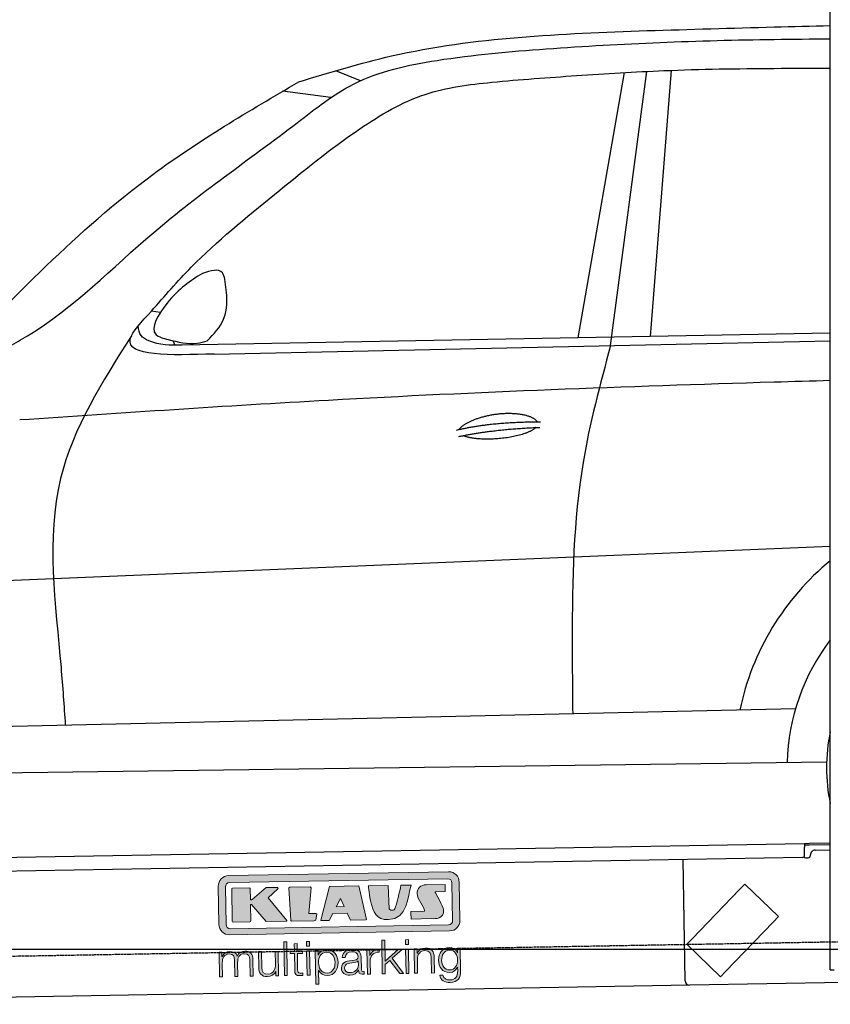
# Model space of a CAD drawing. Header units: millimetres. Extents: x 552 to 7231, y 5467 to 12836.
# Tile 3 of 5: x 2709 to 4448, y 7998 to 10110. Entities that reach past the tile are written whole.
import ezdxf

# ---------------------------------------------------------------- set-up
doc = ezdxf.new("R2010")
doc.units = ezdxf.units.MM
doc.linetypes.add('GEN3', pattern=[6.25, 5, -1.25])
doc.layers.get('0').update_dxf_attribs({"lineweight": 25})
doc.layers.add('3', color=6, linetype='GEN3', lineweight=25)
doc.layers.add('5', color=3, linetype='Continuous', lineweight=25)
doc.layers.add('Car', color=10, linetype='Continuous')
doc.layers.add('Logo', color=7, linetype='Continuous')

# ---------------------------------------------------------------- blocks, each defined once
blk = doc.blocks.new('KLAUS')
at = {"layer": 'Logo', "true_color": 0x7b7b7a}
h = blk.add_hatch(color=8, dxfattribs=at)
h.dxf.hatch_style = 2
edge = h.paths.add_edge_path()
edge.add_spline(control_points=[(3.6, 29.09), (2.88, 29.09), (2.3, 28.51), (2.3, 27.8), (2.3, 27.8), (2.3, 16.11), (2.3, 16.11), (2.3, 15.39), (2.88, 14.81), (3.6, 14.81), (3.6, 14.81), (71.16, 14.81), (71.16, 14.81), (71.88, 14.81), (72.46, 15.39), (72.46, 16.11), (72.46, 16.11), (72.46, 27.8), (72.46, 27.8), (72.46, 28.51), (71.88, 29.09), (71.16, 29.09), (71.16, 29.09), (3.6, 29.09), (3.6, 29.09), (3.6, 29.09), (3.6, 29.09), (3.6, 29.09)], knot_values=[0, 0, 0, 0, 1, 1, 1, 2, 2, 2, 3, 3, 3, 4, 4, 4, 5, 5, 5, 6, 6, 6, 7, 7, 7, 8, 8, 8, 9, 9, 9, 9], degree=3, periodic=0)
edge = h.paths.add_edge_path()
edge.add_spline(control_points=[(3.35, 31.23), (3.35, 31.23), (71.47, 31.23), (71.47, 31.23), (73.26, 31.23), (74.71, 29.77), (74.71, 27.99), (74.71, 27.99), (74.71, 16.17), (74.71, 16.17), (74.71, 14.38), (73.26, 12.93), (71.47, 12.93), (71.47, 12.93), (3.35, 12.93), (3.35, 12.93), (1.56, 12.93), (0.11, 14.38), (0.11, 16.17), (0.11, 16.17), (0.11, 27.99), (0.11, 27.99), (0.11, 29.77), (1.56, 31.23), (3.35, 31.23), (3.35, 31.23), (3.35, 31.23), (3.35, 31.23)], knot_values=[0, 0, 0, 0, 1, 1, 1, 2, 2, 2, 3, 3, 3, 4, 4, 4, 5, 5, 5, 6, 6, 6, 7, 7, 7, 8, 8, 8, 9, 9, 9, 9], degree=3, periodic=0)
h = blk.add_hatch(color=8, dxfattribs=at)
h.dxf.hatch_style = 2
edge = h.paths.add_edge_path()
edge.add_spline(control_points=[(4.5, 27.33), (4.5, 27.33), (9.7, 27.33), (9.7, 27.33), (9.84, 27.33), (9.96, 27.22), (9.96, 27.08), (9.96, 27.08), (9.96, 23.69), (9.96, 23.69), (9.96, 23.69), (9.94, 23.64), (10.04, 23.59), (10.14, 23.53), (10.2, 23.57), (10.2, 23.57), (10.2, 23.57), (10.51, 23.75), (10.51, 23.75), (10.51, 23.75), (14.94, 27.33), (14.94, 27.33), (14.94, 27.33), (18.41, 27.33), (18.41, 27.33), (18.41, 27.33), (18.49, 27.33), (18.56, 27.2), (18.65, 27.04), (18.53, 26.91), (18.53, 26.91), (18.53, 26.91), (15.49, 24.11), (15.49, 24.11), (15.49, 24.11), (21.14, 17.06), (21.14, 17.06), (21.14, 17.06), (21.13, 16.91), (21.13, 16.91), (21.08, 16.84), (20.99, 16.82), (20.99, 16.82), (20.99, 16.82), (14.7, 16.82), (14.7, 16.82), (14.7, 16.82), (10.26, 22.17), (10.26, 22.17), (10.26, 22.17), (10.19, 22.24), (10.08, 22.21), (9.97, 22.18), (9.96, 22.11), (9.96, 22.11), (9.96, 22.11), (9.96, 17.08), (9.96, 17.08), (9.96, 16.94), (9.84, 16.82), (9.7, 16.82), (9.7, 16.82), (4.5, 16.82), (4.5, 16.82), (4.36, 16.82), (4.25, 16.94), (4.25, 17.08), (4.25, 17.08), (4.25, 27.08), (4.25, 27.08), (4.25, 27.22), (4.36, 27.33), (4.5, 27.33), (4.5, 27.33), (4.5, 27.33), (4.5, 27.33)], knot_values=[0, 0, 0, 0, 1, 1, 1, 2, 2, 2, 3, 3, 3, 4, 4, 4, 5, 5, 5, 6, 6, 6, 7, 7, 7, 8, 8, 8, 9, 9, 9, 10, 10, 10, 11, 11, 11, 12, 12, 12, 13, 13, 13, 14, 14, 14, 15, 15, 15, 16, 16, 16, 17, 17, 17, 18, 18, 18, 19, 19, 19, 20, 20, 20, 21, 21, 21, 22, 22, 22, 23, 23, 23, 24, 24, 24, 25, 25, 25, 25], degree=3, periodic=0)
h = blk.add_hatch(color=8, dxfattribs=at)
h.dxf.hatch_style = 2
h.paths.add_polyline_path([(22.42, 17.06), (21.97, 27.15), (22.24, 27.33), (28.55, 27.33), (28.86, 26.97), (28.01, 19.08), (30.26, 19.07), (30.44, 18.95), (30.08, 16.95), (29.49, 16.82), (22.6, 16.82)])
h = blk.add_hatch(color=8, dxfattribs=at)
h.paths.add_polyline_path([(36.52, 21.01), (38.93, 21.01), (37.87, 23.57)])
h.paths.add_polyline_path([(34.52, 27.33), (43.65, 27.33), (45.76, 16.94), (45.57, 16.82), (40.83, 16.82), (39.89, 18.95), (35.42, 18.95), (34.27, 16.82), (31.78, 16.82), (31.66, 17)])
h = blk.add_hatch(color=8, dxfattribs=at)
h.dxf.hatch_style = 2
edge = h.paths.add_edge_path()
edge.add_spline(control_points=[(52.69, 27.32), (52.69, 27.32), (52.88, 20.14), (52.88, 20.14), (53.01, 19.89), (53.2, 19.77), (53.43, 19.71), (53.91, 19.59), (54.43, 19.57), (54.64, 20.03), (55.23, 21.34), (56.27, 25.45), (56.6, 27.33), (56.6, 27.33), (59.77, 27.33), (59.77, 27.33), (58.77, 23.9), (58.56, 16.82), (52.63, 16.76), (48.72, 16.72), (48.01, 19.35), (47.27, 22.24), (46.89, 23.68), (46.54, 27.33), (46.54, 27.33), (46.54, 27.33), (52.69, 27.32), (52.69, 27.32), (52.69, 27.32), (52.69, 27.32), (52.69, 27.32)], knot_values=[0, 0, 0, 0, 1, 1, 1, 2, 2, 2, 3, 3, 3, 4, 4, 4, 5, 5, 5, 6, 6, 6, 7, 7, 7, 8, 8, 8, 9, 9, 9, 10, 10, 10, 10], degree=3, periodic=0)
h = blk.add_hatch(color=8, dxfattribs=at)
h.dxf.hatch_style = 2
edge = h.paths.add_edge_path()
edge.add_spline(control_points=[(64.46, 27.33), (64.46, 27.33), (70.31, 27.33), (70.31, 27.33), (70.31, 26.52), (70.31, 26.02), (70.31, 25.12), (70.31, 25.12), (67.3, 25.12), (67.3, 25.12), (67.24, 25.04), (67.25, 25.11), (67.25, 24.91), (67.25, 24.88), (69.73, 20.38), (69.73, 19.57), (69.73, 16.4), (67.22, 16.81), (65.9, 16.82), (65.9, 16.82), (59.59, 16.82), (59.59, 16.82), (59.59, 17.76), (59.59, 18.23), (59.59, 19.14), (59.59, 19.14), (63.75, 19.14), (63.75, 19.14), (63.82, 19.22), (63.81, 19.11), (63.81, 19.31), (63.81, 20.32), (61.58, 23.06), (61.58, 24.63), (61.58, 26.33), (62.83, 27.34), (64.46, 27.33), (64.46, 27.33), (64.46, 27.33), (64.46, 27.33)], knot_values=[0, 0, 0, 0, 1, 1, 1, 2, 2, 2, 3, 3, 3, 4, 4, 4, 5, 5, 5, 6, 6, 6, 7, 7, 7, 8, 8, 8, 9, 9, 9, 10, 10, 10, 11, 11, 11, 12, 12, 12, 13, 13, 13, 13], degree=3, periodic=0)
at = {"layer": 'Logo', "true_color": 0xef7c00}
h = blk.add_hatch(color=30, dxfattribs=at)
h.dxf.hatch_style = 2
h.paths.add_polyline_path([(20.07, 0), (20.99, 0), (20.99, 10.45), (20.07, 10.45)])
h = blk.add_hatch(color=30, dxfattribs=at)
h.dxf.hatch_style = 2
edge = h.paths.add_edge_path()
edge.add_spline(control_points=[(24.22, 9.82), (24.22, 9.82), (23.3, 9.82), (23.3, 9.82), (23.3, 9.82), (23.3, 7.55), (23.3, 7.55), (23.3, 7.55), (21.98, 7.55), (21.98, 7.55), (21.98, 7.55), (21.98, 6.78), (21.98, 6.78), (21.98, 6.78), (23.3, 6.78), (23.3, 6.78), (23.3, 6.78), (23.3, 1.61), (23.3, 1.61), (23.28, 0.32), (23.71, -0.09), (24.94, -0.09), (25.22, -0.09), (25.48, -0.06), (25.76, -0.06), (25.76, -0.06), (25.76, 0.73), (25.76, 0.73), (25.5, 0.7), (25.23, 0.69), (24.97, 0.69), (24.31, 0.73), (24.22, 1.08), (24.22, 1.68), (24.22, 1.68), (24.22, 6.78), (24.22, 6.78), (24.22, 6.78), (25.76, 6.78), (25.76, 6.78), (25.76, 6.78), (25.76, 7.55), (25.76, 7.55), (25.76, 7.55), (24.22, 7.55), (24.22, 7.55), (24.22, 7.55), (24.22, 9.82), (24.22, 9.82), (24.22, 9.82), (24.22, 9.82), (24.22, 9.82)], knot_values=[0, 0, 0, 0, 1, 1, 1, 2, 2, 2, 3, 3, 3, 4, 4, 4, 5, 5, 5, 6, 6, 6, 7, 7, 7, 8, 8, 8, 9, 9, 9, 10, 10, 10, 11, 11, 11, 12, 12, 12, 13, 13, 13, 14, 14, 14, 15, 15, 15, 16, 16, 16, 17, 17, 17, 17], degree=3, periodic=0)
h = blk.add_hatch(color=30, dxfattribs=at)
h.paths.add_polyline_path([(27.1, 0), (28.03, 0), (28.03, 7.55), (27.1, 7.55)])
h.paths.add_polyline_path([(27.1, 8.98), (28.03, 8.98), (28.03, 10.45), (27.1, 10.45)])
h = blk.add_hatch(color=30, dxfattribs=at)
h.dxf.hatch_style = 2
h.paths.add_polyline_path([(50.4, 0), (51.32, 0), (51.32, 2.87), (52.82, 4.11), (55.8, 0), (56.96, 0), (53.52, 4.76), (56.74, 7.55), (55.51, 7.55), (51.32, 3.89), (51.32, 10.45), (50.4, 10.45)])
h = blk.add_hatch(color=30, dxfattribs=at)
h.paths.add_polyline_path([(57.74, 0), (58.66, 0), (58.66, 7.55), (57.74, 7.55)])
h.paths.add_polyline_path([(57.74, 8.98), (58.66, 8.98), (58.66, 10.45), (57.74, 10.45)])
h = blk.add_hatch(color=30, dxfattribs=at)
h.dxf.hatch_style = 2
edge = h.paths.add_edge_path()
edge.add_spline(control_points=[(0, 0), (0, 0), (0.92, 0), (0.92, 0), (0.92, 0), (0.92, 4.22), (0.92, 4.22), (0.94, 5.8), (1.58, 7), (3.18, 7), (4.35, 7), (4.77, 6.15), (4.76, 5.12), (4.76, 5.12), (4.76, 0), (4.76, 0), (4.76, 0), (5.68, 0), (5.68, 0), (5.68, 0), (5.68, 4.27), (5.68, 4.27), (5.68, 5.68), (6.14, 7), (7.73, 7), (9.05, 7), (9.52, 6.32), (9.52, 5.08), (9.52, 5.08), (9.52, 0), (9.52, 0), (9.52, 0), (10.44, 0), (10.44, 0), (10.44, 0), (10.44, 5.12), (10.44, 5.12), (10.44, 6.91), (9.59, 7.77), (7.94, 7.77), (6.94, 7.77), (5.99, 7.29), (5.54, 6.3), (5.26, 7.29), (4.36, 7.77), (3.37, 7.77), (2.17, 7.77), (1.38, 7.19), (0.89, 6.28), (0.89, 6.28), (0.85, 6.28), (0.85, 6.28), (0.85, 6.28), (0.85, 7.55), (0.85, 7.55), (0.85, 7.55), (0, 7.55), (0, 7.55), (0, 7.55), (0, 0), (0, 0), (0, 0), (0, 0), (0, 0)], knot_values=[0, 0, 0, 0, 1, 1, 1, 2, 2, 2, 3, 3, 3, 4, 4, 4, 5, 5, 5, 6, 6, 6, 7, 7, 7, 8, 8, 8, 9, 9, 9, 10, 10, 10, 11, 11, 11, 12, 12, 12, 13, 13, 13, 14, 14, 14, 15, 15, 15, 16, 16, 16, 17, 17, 17, 18, 18, 18, 19, 19, 19, 20, 20, 20, 21, 21, 21, 21], degree=3, periodic=0)
h = blk.add_hatch(color=30, dxfattribs=at)
h.dxf.hatch_style = 2
edge = h.paths.add_edge_path()
edge.add_spline(control_points=[(18.31, 7.55), (18.31, 7.55), (17.39, 7.55), (17.39, 7.55), (17.39, 7.55), (17.39, 3.59), (17.39, 3.59), (17.39, 2.05), (16.7, 0.56), (15.12, 0.56), (13.66, 0.56), (13.15, 1.27), (13.1, 2.64), (13.1, 2.64), (13.1, 7.55), (13.1, 7.55), (13.1, 7.55), (12.18, 7.55), (12.18, 7.55), (12.18, 7.55), (12.18, 2.65), (12.18, 2.65), (12.18, 0.89), (12.93, -0.22), (14.83, -0.22), (15.96, -0.22), (16.95, 0.35), (17.44, 1.36), (17.44, 1.36), (17.47, 1.36), (17.47, 1.36), (17.47, 1.36), (17.47, 0), (17.47, 0), (17.47, 0), (18.31, 0), (18.31, 0), (18.31, 0), (18.31, 7.55), (18.31, 7.55), (18.31, 7.55), (18.31, 7.55), (18.31, 7.55)], knot_values=[0, 0, 0, 0, 1, 1, 1, 2, 2, 2, 3, 3, 3, 4, 4, 4, 5, 5, 5, 6, 6, 6, 7, 7, 7, 8, 8, 8, 9, 9, 9, 10, 10, 10, 11, 11, 11, 12, 12, 12, 13, 13, 13, 14, 14, 14, 14], degree=3, periodic=0)
h = blk.add_hatch(color=30, dxfattribs=at)
edge = h.paths.add_edge_path()
edge.add_spline(control_points=[(35.84, 3.78), (35.84, 2.21), (35.12, 0.56), (33.37, 0.56), (31.4, 0.56), (30.72, 2.21), (30.72, 3.78), (30.72, 5.49), (31.33, 7), (33.37, 7), (35.12, 7), (35.84, 5.34), (35.84, 3.78), (35.84, 3.78), (35.84, 3.78), (35.84, 3.78)], knot_values=[0, 0, 0, 0, 1, 1, 1, 2, 2, 2, 3, 3, 3, 4, 4, 4, 5, 5, 5, 5], degree=3, periodic=0)
edge = h.paths.add_edge_path()
edge.add_spline(control_points=[(29.79, -2.8), (29.79, -2.8), (30.72, -2.8), (30.72, -2.8), (30.72, -2.8), (30.72, 1.43), (30.72, 1.43), (30.72, 1.43), (30.74, 1.43), (30.74, 1.43), (31.14, 0.35), (32.24, -0.22), (33.37, -0.22), (35.66, -0.22), (36.76, 1.64), (36.76, 3.78), (36.76, 5.91), (35.66, 7.77), (33.37, 7.77), (32.15, 7.77), (31.1, 7.14), (30.67, 6.12), (30.67, 6.12), (30.64, 6.12), (30.64, 6.12), (30.64, 6.12), (30.64, 7.55), (30.64, 7.55), (30.64, 7.55), (29.79, 7.55), (29.79, 7.55), (29.79, 7.55), (29.79, -2.8), (29.79, -2.8), (29.79, -2.8), (29.79, -2.8), (29.79, -2.8)], knot_values=[0, 0, 0, 0, 1, 1, 1, 2, 2, 2, 3, 3, 3, 4, 4, 4, 5, 5, 5, 6, 6, 6, 7, 7, 7, 8, 8, 8, 9, 9, 9, 10, 10, 10, 11, 11, 11, 12, 12, 12, 12], degree=3, periodic=0)
h = blk.add_hatch(color=30, dxfattribs=at)
edge = h.paths.add_edge_path()
edge.add_spline(control_points=[(43.03, 2.93), (43.04, 1.45), (41.8, 0.56), (40.39, 0.56), (39.53, 0.56), (38.71, 1.13), (38.71, 2.05), (38.71, 3.53), (40.66, 3.51), (42.22, 3.79), (42.47, 3.84), (42.88, 3.91), (43, 4.13), (43, 4.13), (43.03, 4.13), (43.03, 4.13), (43.03, 4.13), (43.03, 2.93), (43.03, 2.93), (43.03, 2.93), (43.03, 2.93), (43.03, 2.93)], knot_values=[0, 0, 0, 0, 1, 1, 1, 2, 2, 2, 3, 3, 3, 4, 4, 4, 5, 5, 5, 6, 6, 6, 7, 7, 7, 7], degree=3, periodic=0)
edge = h.paths.add_edge_path()
edge.add_spline(control_points=[(39.03, 5.24), (39.06, 6.47), (39.91, 7), (41.05, 7), (42.14, 7), (43.03, 6.69), (43.03, 5.45), (43.03, 4.61), (42.6, 4.51), (41.84, 4.42), (39.85, 4.19), (37.79, 4.11), (37.79, 1.99), (37.79, 0.47), (38.93, -0.22), (40.32, -0.22), (41.77, -0.22), (42.43, 0.34), (43.07, 1.32), (43.07, 1.32), (43.1, 1.32), (43.1, 1.32), (43.1, 0.53), (43.25, 0), (44.19, 0), (44.43, 0), (44.58, 0.01), (44.79, 0.06), (44.79, 0.06), (44.79, 0.83), (44.79, 0.83), (44.71, 0.81), (44.6, 0.78), (44.49, 0.78), (44.13, 0.78), (43.95, 0.98), (43.95, 1.33), (43.95, 1.33), (43.95, 5.34), (43.95, 5.34), (43.95, 7.36), (42.5, 7.77), (41.17, 7.77), (39.44, 7.77), (38.2, 7.01), (38.11, 5.24), (38.11, 5.24), (39.03, 5.24), (39.03, 5.24), (39.03, 5.24), (39.03, 5.24), (39.03, 5.24)], knot_values=[0, 0, 0, 0, 1, 1, 1, 2, 2, 2, 3, 3, 3, 4, 4, 4, 5, 5, 5, 6, 6, 6, 7, 7, 7, 8, 8, 8, 9, 9, 9, 10, 10, 10, 11, 11, 11, 12, 12, 12, 13, 13, 13, 14, 14, 14, 15, 15, 15, 16, 16, 16, 17, 17, 17, 17], degree=3, periodic=0)
h = blk.add_hatch(color=30, dxfattribs=at)
h.dxf.hatch_style = 2
edge = h.paths.add_edge_path()
edge.add_spline(control_points=[(45.79, 0), (45.79, 0), (46.71, 0), (46.71, 0), (46.71, 0), (46.71, 4.03), (46.71, 4.03), (46.71, 5.59), (47.85, 6.82), (49.52, 6.73), (49.52, 6.73), (49.52, 7.66), (49.52, 7.66), (48.16, 7.72), (47.14, 7), (46.67, 5.78), (46.67, 5.78), (46.64, 5.78), (46.64, 5.78), (46.64, 5.78), (46.64, 7.55), (46.64, 7.55), (46.64, 7.55), (45.79, 7.55), (45.79, 7.55), (45.79, 7.55), (45.79, 0), (45.79, 0), (45.79, 0), (45.79, 0), (45.79, 0)], knot_values=[0, 0, 0, 0, 1, 1, 1, 2, 2, 2, 3, 3, 3, 4, 4, 4, 5, 5, 5, 6, 6, 6, 7, 7, 7, 8, 8, 8, 9, 9, 9, 10, 10, 10, 10], degree=3, periodic=0)
h = blk.add_hatch(color=30, dxfattribs=at)
h.dxf.hatch_style = 2
edge = h.paths.add_edge_path()
edge.add_spline(control_points=[(60.41, 0), (60.41, 0), (61.33, 0), (61.33, 0), (61.33, 0), (61.33, 4.41), (61.33, 4.41), (61.36, 5.89), (62.24, 7), (63.7, 7), (65.2, 7), (65.62, 6.02), (65.62, 4.71), (65.62, 4.71), (65.62, 0), (65.62, 0), (65.62, 0), (66.54, 0), (66.54, 0), (66.54, 0), (66.54, 4.86), (66.54, 4.86), (66.54, 6.66), (65.9, 7.77), (63.78, 7.77), (62.71, 7.77), (61.7, 7.16), (61.36, 6.25), (61.36, 6.25), (61.33, 6.25), (61.33, 6.25), (61.33, 6.25), (61.33, 7.55), (61.33, 7.55), (61.33, 7.55), (60.41, 7.55), (60.41, 7.55), (60.41, 7.55), (60.41, 0), (60.41, 0), (60.41, 0), (60.41, 0), (60.41, 0)], knot_values=[0, 0, 0, 0, 1, 1, 1, 2, 2, 2, 3, 3, 3, 4, 4, 4, 5, 5, 5, 6, 6, 6, 7, 7, 7, 8, 8, 8, 9, 9, 9, 10, 10, 10, 11, 11, 11, 12, 12, 12, 13, 13, 13, 14, 14, 14, 14], degree=3, periodic=0)
h = blk.add_hatch(color=30, dxfattribs=at)
edge = h.paths.add_edge_path()
edge.add_spline(control_points=[(71.32, 0.86), (69.62, 0.86), (68.83, 2.34), (68.83, 3.86), (68.83, 5.43), (69.56, 7), (71.32, 7), (73.06, 7), (73.75, 5.34), (73.75, 3.86), (73.75, 2.33), (72.91, 0.86), (71.32, 0.86), (71.32, 0.86), (71.32, 0.86), (71.32, 0.86)], knot_values=[0, 0, 0, 0, 1, 1, 1, 2, 2, 2, 3, 3, 3, 4, 4, 4, 5, 5, 5, 5], degree=3, periodic=0)
edge = h.paths.add_edge_path()
edge.add_spline(control_points=[(74.67, 7.55), (74.67, 7.55), (73.75, 7.55), (73.75, 7.55), (73.75, 7.55), (73.75, 6.25), (73.75, 6.25), (73.75, 6.25), (73.72, 6.25), (73.72, 6.25), (73.35, 7.09), (72.41, 7.77), (71.32, 7.77), (69.13, 7.77), (67.9, 6.05), (67.9, 3.97), (67.9, 1.82), (68.9, 0.09), (71.32, 0.09), (72.4, 0.09), (73.29, 0.72), (73.72, 1.64), (73.72, 1.64), (73.75, 1.64), (73.75, 1.64), (73.75, 1.64), (73.75, 0.61), (73.75, 0.61), (73.75, -1.23), (73.01, -2.24), (71.32, -2.24), (70.29, -2.24), (69.31, -1.85), (69.1, -0.73), (69.1, -0.73), (68.18, -0.73), (68.18, -0.73), (68.31, -2.34), (69.81, -3.02), (71.32, -3.02), (73.79, -3.02), (74.65, -1.64), (74.67, 0.61), (74.67, 0.61), (74.67, 7.55), (74.67, 7.55), (74.67, 7.55), (74.67, 7.55), (74.67, 7.55)], knot_values=[0, 0, 0, 0, 1, 1, 1, 2, 2, 2, 3, 3, 3, 4, 4, 4, 5, 5, 5, 6, 6, 6, 7, 7, 7, 8, 8, 8, 9, 9, 9, 10, 10, 10, 11, 11, 11, 12, 12, 12, 13, 13, 13, 14, 14, 14, 15, 15, 15, 16, 16, 16, 16], degree=3, periodic=0)
at = {"layer": 'Logo', "lineweight": 0}
for points in [[(22.42, 17.06), (21.97, 27.15), (22.24, 27.33), (28.55, 27.33), (28.86, 26.97), (28.01, 19.08), (30.26, 19.07), (30.44, 18.95), (30.08, 16.95), (29.49, 16.82), (22.6, 16.82), (22.42, 17.06), (22.42, 17.06)], [(34.52, 27.33), (43.65, 27.33), (45.76, 16.94), (45.57, 16.82), (40.83, 16.82), (39.89, 18.95), (35.42, 18.95), (34.27, 16.82), (31.78, 16.82), (31.66, 17), (34.52, 27.33), (34.52, 27.33)], [(36.52, 21.01), (38.93, 21.01), (37.87, 23.57), (36.52, 21.01), (36.52, 21.01)], [(20.07, 0), (20.99, 0), (20.99, 10.45), (20.07, 10.45), (20.07, 0), (20.07, 0)], [(27.1, 8.98), (28.03, 8.98), (28.03, 10.45), (27.1, 10.45), (27.1, 8.98), (27.1, 8.98)], [(50.4, 0), (51.32, 0), (51.32, 2.87), (52.82, 4.11), (55.8, 0), (56.96, 0), (53.52, 4.76), (56.74, 7.55), (55.51, 7.55), (51.32, 3.89), (51.32, 10.45), (50.4, 10.45), (50.4, 0), (50.4, 0)], [(57.74, 8.98), (58.66, 8.98), (58.66, 10.45), (57.74, 10.45), (57.74, 8.98), (57.74, 8.98)], [(27.1, 0), (28.03, 0), (28.03, 7.55), (27.1, 7.55), (27.1, 0), (27.1, 0)], [(57.74, 0), (58.66, 0), (58.66, 7.55), (57.74, 7.55), (57.74, 0), (57.74, 0)]]:
    blk.add_lwpolyline(points, dxfattribs=at)
for points, knots in [([(3.35, 31.23), (3.35, 31.23), (71.47, 31.23), (71.47, 31.23), (73.26, 31.23), (74.71, 29.77), (74.71, 27.99), (74.71, 27.99), (74.71, 16.17), (74.71, 16.17), (74.71, 14.38), (73.26, 12.93), (71.47, 12.93), (71.47, 12.93), (3.35, 12.93), (3.35, 12.93), (1.56, 12.93), (0.11, 14.38), (0.11, 16.17), (0.11, 16.17), (0.11, 27.99), (0.11, 27.99), (0.11, 29.77), (1.56, 31.23), (3.35, 31.23), (3.35, 31.23), (3.35, 31.23), (3.35, 31.23)], [0, 0, 0, 0, 1, 1, 1, 2, 2, 2, 3, 3, 3, 4, 4, 4, 5, 5, 5, 6, 6, 6, 7, 7, 7, 8, 8, 8, 9, 9, 9, 9]), ([(3.6, 29.09), (2.88, 29.09), (2.3, 28.51), (2.3, 27.8), (2.3, 27.8), (2.3, 16.11), (2.3, 16.11), (2.3, 15.39), (2.88, 14.81), (3.6, 14.81), (3.6, 14.81), (71.16, 14.81), (71.16, 14.81), (71.88, 14.81), (72.46, 15.39), (72.46, 16.11), (72.46, 16.11), (72.46, 27.8), (72.46, 27.8), (72.46, 28.51), (71.88, 29.09), (71.16, 29.09), (71.16, 29.09), (3.6, 29.09), (3.6, 29.09), (3.6, 29.09), (3.6, 29.09), (3.6, 29.09)], [0, 0, 0, 0, 1, 1, 1, 2, 2, 2, 3, 3, 3, 4, 4, 4, 5, 5, 5, 6, 6, 6, 7, 7, 7, 8, 8, 8, 9, 9, 9, 9]), ([(4.5, 27.33), (4.5, 27.33), (9.7, 27.33), (9.7, 27.33), (9.84, 27.33), (9.96, 27.22), (9.96, 27.08), (9.96, 27.08), (9.96, 23.69), (9.96, 23.69), (9.96, 23.69), (9.94, 23.64), (10.04, 23.59), (10.14, 23.53), (10.2, 23.57), (10.2, 23.57), (10.2, 23.57), (10.51, 23.75), (10.51, 23.75), (10.51, 23.75), (14.94, 27.33), (14.94, 27.33), (14.94, 27.33), (18.41, 27.33), (18.41, 27.33), (18.41, 27.33), (18.49, 27.33), (18.56, 27.2), (18.65, 27.04), (18.53, 26.91), (18.53, 26.91), (18.53, 26.91), (15.49, 24.11), (15.49, 24.11), (15.49, 24.11), (21.14, 17.06), (21.14, 17.06), (21.14, 17.06), (21.13, 16.91), (21.13, 16.91), (21.08, 16.84), (20.99, 16.82), (20.99, 16.82), (20.99, 16.82), (14.7, 16.82), (14.7, 16.82), (14.7, 16.82), (10.26, 22.17), (10.26, 22.17), (10.26, 22.17), (10.19, 22.24), (10.08, 22.21), (9.97, 22.18), (9.96, 22.11), (9.96, 22.11), (9.96, 22.11), (9.96, 17.08), (9.96, 17.08), (9.96, 16.94), (9.84, 16.82), (9.7, 16.82), (9.7, 16.82), (4.5, 16.82), (4.5, 16.82), (4.36, 16.82), (4.25, 16.94), (4.25, 17.08), (4.25, 17.08), (4.25, 27.08), (4.25, 27.08), (4.25, 27.22), (4.36, 27.33), (4.5, 27.33), (4.5, 27.33), (4.5, 27.33), (4.5, 27.33)], [0, 0, 0, 0, 1, 1, 1, 2, 2, 2, 3, 3, 3, 4, 4, 4, 5, 5, 5, 6, 6, 6, 7, 7, 7, 8, 8, 8, 9, 9, 9, 10, 10, 10, 11, 11, 11, 12, 12, 12, 13, 13, 13, 14, 14, 14, 15, 15, 15, 16, 16, 16, 17, 17, 17, 18, 18, 18, 19, 19, 19, 20, 20, 20, 21, 21, 21, 22, 22, 22, 23, 23, 23, 24, 24, 24, 25, 25, 25, 25]), ([(52.69, 27.32), (52.69, 27.32), (52.88, 20.14), (52.88, 20.14), (53.01, 19.89), (53.2, 19.77), (53.43, 19.71), (53.91, 19.59), (54.43, 19.57), (54.64, 20.03), (55.23, 21.34), (56.27, 25.45), (56.6, 27.33), (56.6, 27.33), (59.77, 27.33), (59.77, 27.33), (58.77, 23.9), (58.56, 16.82), (52.63, 16.76), (48.72, 16.72), (48.01, 19.35), (47.27, 22.24), (46.89, 23.68), (46.54, 27.33), (46.54, 27.33), (46.54, 27.33), (52.69, 27.32), (52.69, 27.32), (52.69, 27.32), (52.69, 27.32), (52.69, 27.32)], [0, 0, 0, 0, 1, 1, 1, 2, 2, 2, 3, 3, 3, 4, 4, 4, 5, 5, 5, 6, 6, 6, 7, 7, 7, 8, 8, 8, 9, 9, 9, 10, 10, 10, 10]), ([(64.46, 27.33), (64.46, 27.33), (70.31, 27.33), (70.31, 27.33), (70.31, 26.52), (70.31, 26.02), (70.31, 25.12), (70.31, 25.12), (67.3, 25.12), (67.3, 25.12), (67.24, 25.04), (67.25, 25.11), (67.25, 24.91), (67.25, 24.88), (69.73, 20.38), (69.73, 19.57), (69.73, 16.4), (67.22, 16.81), (65.9, 16.82), (65.9, 16.82), (59.59, 16.82), (59.59, 16.82), (59.59, 17.76), (59.59, 18.23), (59.59, 19.14), (59.59, 19.14), (63.75, 19.14), (63.75, 19.14), (63.82, 19.22), (63.81, 19.11), (63.81, 19.31), (63.81, 20.32), (61.58, 23.06), (61.58, 24.63), (61.58, 26.33), (62.83, 27.34), (64.46, 27.33), (64.46, 27.33), (64.46, 27.33), (64.46, 27.33)], [0, 0, 0, 0, 1, 1, 1, 2, 2, 2, 3, 3, 3, 4, 4, 4, 5, 5, 5, 6, 6, 6, 7, 7, 7, 8, 8, 8, 9, 9, 9, 10, 10, 10, 11, 11, 11, 12, 12, 12, 13, 13, 13, 13]), ([(24.22, 9.82), (24.22, 9.82), (23.3, 9.82), (23.3, 9.82), (23.3, 9.82), (23.3, 7.55), (23.3, 7.55), (23.3, 7.55), (21.98, 7.55), (21.98, 7.55), (21.98, 7.55), (21.98, 6.78), (21.98, 6.78), (21.98, 6.78), (23.3, 6.78), (23.3, 6.78), (23.3, 6.78), (23.3, 1.61), (23.3, 1.61), (23.28, 0.32), (23.71, -0.09), (24.94, -0.09), (25.22, -0.09), (25.48, -0.06), (25.76, -0.06), (25.76, -0.06), (25.76, 0.73), (25.76, 0.73), (25.5, 0.7), (25.23, 0.69), (24.97, 0.69), (24.31, 0.73), (24.22, 1.08), (24.22, 1.68), (24.22, 1.68), (24.22, 6.78), (24.22, 6.78), (24.22, 6.78), (25.76, 6.78), (25.76, 6.78), (25.76, 6.78), (25.76, 7.55), (25.76, 7.55), (25.76, 7.55), (24.22, 7.55), (24.22, 7.55), (24.22, 7.55), (24.22, 9.82), (24.22, 9.82), (24.22, 9.82), (24.22, 9.82), (24.22, 9.82)], [0, 0, 0, 0, 1, 1, 1, 2, 2, 2, 3, 3, 3, 4, 4, 4, 5, 5, 5, 6, 6, 6, 7, 7, 7, 8, 8, 8, 9, 9, 9, 10, 10, 10, 11, 11, 11, 12, 12, 12, 13, 13, 13, 14, 14, 14, 15, 15, 15, 16, 16, 16, 17, 17, 17, 17]), ([(0, 0), (0, 0), (0.92, 0), (0.92, 0), (0.92, 0), (0.92, 4.22), (0.92, 4.22), (0.94, 5.8), (1.58, 7), (3.18, 7), (4.35, 7), (4.77, 6.15), (4.76, 5.12), (4.76, 5.12), (4.76, 0), (4.76, 0), (4.76, 0), (5.68, 0), (5.68, 0), (5.68, 0), (5.68, 4.27), (5.68, 4.27), (5.68, 5.68), (6.14, 7), (7.73, 7), (9.05, 7), (9.52, 6.32), (9.52, 5.08), (9.52, 5.08), (9.52, 0), (9.52, 0), (9.52, 0), (10.44, 0), (10.44, 0), (10.44, 0), (10.44, 5.12), (10.44, 5.12), (10.44, 6.91), (9.59, 7.77), (7.94, 7.77), (6.94, 7.77), (5.99, 7.29), (5.54, 6.3), (5.26, 7.29), (4.36, 7.77), (3.37, 7.77), (2.17, 7.77), (1.38, 7.19), (0.89, 6.28), (0.89, 6.28), (0.85, 6.28), (0.85, 6.28), (0.85, 6.28), (0.85, 7.55), (0.85, 7.55), (0.85, 7.55), (0, 7.55), (0, 7.55), (0, 7.55), (0, 0), (0, 0), (0, 0), (0, 0), (0, 0)], [0, 0, 0, 0, 1, 1, 1, 2, 2, 2, 3, 3, 3, 4, 4, 4, 5, 5, 5, 6, 6, 6, 7, 7, 7, 8, 8, 8, 9, 9, 9, 10, 10, 10, 11, 11, 11, 12, 12, 12, 13, 13, 13, 14, 14, 14, 15, 15, 15, 16, 16, 16, 17, 17, 17, 18, 18, 18, 19, 19, 19, 20, 20, 20, 21, 21, 21, 21]), ([(18.31, 7.55), (18.31, 7.55), (17.39, 7.55), (17.39, 7.55), (17.39, 7.55), (17.39, 3.59), (17.39, 3.59), (17.39, 2.05), (16.7, 0.56), (15.12, 0.56), (13.66, 0.56), (13.15, 1.27), (13.1, 2.64), (13.1, 2.64), (13.1, 7.55), (13.1, 7.55), (13.1, 7.55), (12.18, 7.55), (12.18, 7.55), (12.18, 7.55), (12.18, 2.65), (12.18, 2.65), (12.18, 0.89), (12.93, -0.22), (14.83, -0.22), (15.96, -0.22), (16.95, 0.35), (17.44, 1.36), (17.44, 1.36), (17.47, 1.36), (17.47, 1.36), (17.47, 1.36), (17.47, 0), (17.47, 0), (17.47, 0), (18.31, 0), (18.31, 0), (18.31, 0), (18.31, 7.55), (18.31, 7.55), (18.31, 7.55), (18.31, 7.55), (18.31, 7.55)], [0, 0, 0, 0, 1, 1, 1, 2, 2, 2, 3, 3, 3, 4, 4, 4, 5, 5, 5, 6, 6, 6, 7, 7, 7, 8, 8, 8, 9, 9, 9, 10, 10, 10, 11, 11, 11, 12, 12, 12, 13, 13, 13, 14, 14, 14, 14]), ([(29.79, -2.8), (29.79, -2.8), (30.72, -2.8), (30.72, -2.8), (30.72, -2.8), (30.72, 1.43), (30.72, 1.43), (30.72, 1.43), (30.74, 1.43), (30.74, 1.43), (31.14, 0.35), (32.24, -0.22), (33.37, -0.22), (35.66, -0.22), (36.76, 1.64), (36.76, 3.78), (36.76, 5.91), (35.66, 7.77), (33.37, 7.77), (32.15, 7.77), (31.1, 7.14), (30.67, 6.12), (30.67, 6.12), (30.64, 6.12), (30.64, 6.12), (30.64, 6.12), (30.64, 7.55), (30.64, 7.55), (30.64, 7.55), (29.79, 7.55), (29.79, 7.55), (29.79, 7.55), (29.79, -2.8), (29.79, -2.8), (29.79, -2.8), (29.79, -2.8), (29.79, -2.8)], [0, 0, 0, 0, 1, 1, 1, 2, 2, 2, 3, 3, 3, 4, 4, 4, 5, 5, 5, 6, 6, 6, 7, 7, 7, 8, 8, 8, 9, 9, 9, 10, 10, 10, 11, 11, 11, 12, 12, 12, 12]), ([(35.84, 3.78), (35.84, 2.21), (35.12, 0.56), (33.37, 0.56), (31.4, 0.56), (30.72, 2.21), (30.72, 3.78), (30.72, 5.49), (31.33, 7), (33.37, 7), (35.12, 7), (35.84, 5.34), (35.84, 3.78), (35.84, 3.78), (35.84, 3.78), (35.84, 3.78)], [0, 0, 0, 0, 1, 1, 1, 2, 2, 2, 3, 3, 3, 4, 4, 4, 5, 5, 5, 5]), ([(39.03, 5.24), (39.06, 6.47), (39.91, 7), (41.05, 7), (42.14, 7), (43.03, 6.69), (43.03, 5.45), (43.03, 4.61), (42.6, 4.51), (41.84, 4.42), (39.85, 4.19), (37.79, 4.11), (37.79, 1.99), (37.79, 0.47), (38.93, -0.22), (40.32, -0.22), (41.77, -0.22), (42.43, 0.34), (43.07, 1.32), (43.07, 1.32), (43.1, 1.32), (43.1, 1.32), (43.1, 0.53), (43.25, 0), (44.19, 0), (44.43, 0), (44.58, 0.01), (44.79, 0.06), (44.79, 0.06), (44.79, 0.83), (44.79, 0.83), (44.71, 0.81), (44.6, 0.78), (44.49, 0.78), (44.13, 0.78), (43.95, 0.98), (43.95, 1.33), (43.95, 1.33), (43.95, 5.34), (43.95, 5.34), (43.95, 7.36), (42.5, 7.77), (41.17, 7.77), (39.44, 7.77), (38.2, 7.01), (38.11, 5.24), (38.11, 5.24), (39.03, 5.24), (39.03, 5.24), (39.03, 5.24), (39.03, 5.24), (39.03, 5.24)], [0, 0, 0, 0, 1, 1, 1, 2, 2, 2, 3, 3, 3, 4, 4, 4, 5, 5, 5, 6, 6, 6, 7, 7, 7, 8, 8, 8, 9, 9, 9, 10, 10, 10, 11, 11, 11, 12, 12, 12, 13, 13, 13, 14, 14, 14, 15, 15, 15, 16, 16, 16, 17, 17, 17, 17]), ([(45.79, 0), (45.79, 0), (46.71, 0), (46.71, 0), (46.71, 0), (46.71, 4.03), (46.71, 4.03), (46.71, 5.59), (47.85, 6.82), (49.52, 6.73), (49.52, 6.73), (49.52, 7.66), (49.52, 7.66), (48.16, 7.72), (47.14, 7), (46.67, 5.78), (46.67, 5.78), (46.64, 5.78), (46.64, 5.78), (46.64, 5.78), (46.64, 7.55), (46.64, 7.55), (46.64, 7.55), (45.79, 7.55), (45.79, 7.55), (45.79, 7.55), (45.79, 0), (45.79, 0), (45.79, 0), (45.79, 0), (45.79, 0)], [0, 0, 0, 0, 1, 1, 1, 2, 2, 2, 3, 3, 3, 4, 4, 4, 5, 5, 5, 6, 6, 6, 7, 7, 7, 8, 8, 8, 9, 9, 9, 10, 10, 10, 10]), ([(60.41, 0), (60.41, 0), (61.33, 0), (61.33, 0), (61.33, 0), (61.33, 4.41), (61.33, 4.41), (61.36, 5.89), (62.24, 7), (63.7, 7), (65.2, 7), (65.62, 6.02), (65.62, 4.71), (65.62, 4.71), (65.62, 0), (65.62, 0), (65.62, 0), (66.54, 0), (66.54, 0), (66.54, 0), (66.54, 4.86), (66.54, 4.86), (66.54, 6.66), (65.9, 7.77), (63.78, 7.77), (62.71, 7.77), (61.7, 7.16), (61.36, 6.25), (61.36, 6.25), (61.33, 6.25), (61.33, 6.25), (61.33, 6.25), (61.33, 7.55), (61.33, 7.55), (61.33, 7.55), (60.41, 7.55), (60.41, 7.55), (60.41, 7.55), (60.41, 0), (60.41, 0), (60.41, 0), (60.41, 0), (60.41, 0)], [0, 0, 0, 0, 1, 1, 1, 2, 2, 2, 3, 3, 3, 4, 4, 4, 5, 5, 5, 6, 6, 6, 7, 7, 7, 8, 8, 8, 9, 9, 9, 10, 10, 10, 11, 11, 11, 12, 12, 12, 13, 13, 13, 14, 14, 14, 14]), ([(74.67, 7.55), (74.67, 7.55), (73.75, 7.55), (73.75, 7.55), (73.75, 7.55), (73.75, 6.25), (73.75, 6.25), (73.75, 6.25), (73.72, 6.25), (73.72, 6.25), (73.35, 7.09), (72.41, 7.77), (71.32, 7.77), (69.13, 7.77), (67.9, 6.05), (67.9, 3.97), (67.9, 1.82), (68.9, 0.09), (71.32, 0.09), (72.4, 0.09), (73.29, 0.72), (73.72, 1.64), (73.72, 1.64), (73.75, 1.64), (73.75, 1.64), (73.75, 1.64), (73.75, 0.61), (73.75, 0.61), (73.75, -1.23), (73.01, -2.24), (71.32, -2.24), (70.29, -2.24), (69.31, -1.85), (69.1, -0.73), (69.1, -0.73), (68.18, -0.73), (68.18, -0.73), (68.31, -2.34), (69.81, -3.02), (71.32, -3.02), (73.79, -3.02), (74.65, -1.64), (74.67, 0.61), (74.67, 0.61), (74.67, 7.55), (74.67, 7.55), (74.67, 7.55), (74.67, 7.55), (74.67, 7.55)], [0, 0, 0, 0, 1, 1, 1, 2, 2, 2, 3, 3, 3, 4, 4, 4, 5, 5, 5, 6, 6, 6, 7, 7, 7, 8, 8, 8, 9, 9, 9, 10, 10, 10, 11, 11, 11, 12, 12, 12, 13, 13, 13, 14, 14, 14, 15, 15, 15, 16, 16, 16, 16]), ([(71.32, 0.86), (69.62, 0.86), (68.83, 2.34), (68.83, 3.86), (68.83, 5.43), (69.56, 7), (71.32, 7), (73.06, 7), (73.75, 5.34), (73.75, 3.86), (73.75, 2.33), (72.91, 0.86), (71.32, 0.86), (71.32, 0.86), (71.32, 0.86), (71.32, 0.86)], [0, 0, 0, 0, 1, 1, 1, 2, 2, 2, 3, 3, 3, 4, 4, 4, 5, 5, 5, 5]), ([(43.03, 2.93), (43.04, 1.45), (41.8, 0.56), (40.39, 0.56), (39.53, 0.56), (38.71, 1.13), (38.71, 2.05), (38.71, 3.53), (40.66, 3.51), (42.22, 3.79), (42.47, 3.84), (42.88, 3.91), (43, 4.13), (43, 4.13), (43.03, 4.13), (43.03, 4.13), (43.03, 4.13), (43.03, 2.93), (43.03, 2.93), (43.03, 2.93), (43.03, 2.93), (43.03, 2.93)], [0, 0, 0, 0, 1, 1, 1, 2, 2, 2, 3, 3, 3, 4, 4, 4, 5, 5, 5, 6, 6, 6, 7, 7, 7, 7])]:
    blk.add_open_spline(points, degree=3, knots=knots, dxfattribs=at)

msp = doc.modelspace()

# ---------------------------------------------------------------- linework, layer by layer
for p, q in [((4447.57, 8072.48), (4447.57, 10169.48)), ((1732.77, 8297.07), (4392.09, 8343.49)), ((4392.09, 8343.49), (4402.09, 8343.67)), ((4392.09, 8343.49), (4392.23, 8335.49)), ((4402.16, 8339.67), (4392.16, 8339.49)), ((4402.09, 8343.67), (4447.57, 8344.46)), ((4447.57, 8340.46), (4402.16, 8339.67)), ((4392.52, 8318.49), (4392.23, 8335.49)), ((4405.04, 8317.71), (4405.02, 8318.71)), ((4414.85, 8328.89), (4447.57, 8329.46)), ((4387.61, 8313.41), (1732.77, 8267.07)), ((4136.19, 8048.98), (4131.65, 8308.94)), ((4395.13, 8312.54), (4400.13, 8312.63)), ((4264.17, 8255.82), (4253.06, 8244.31)), ((4264.17, 8255.82), (4336.1, 8186.35)), ((4150.94, 8138.56), (4253.06, 8244.31)), ((4297.25, 8224.57), (4303.72, 8218.32)), ((4324.99, 8174.84), (4222.87, 8069.1)), ((4324.99, 8174.84), (4336.1, 8186.35)), ((4150.94, 8138.56), (4139.83, 8127.06)), ((4211.76, 8057.59), (4139.83, 8127.06)), ((4447.57, 8072.48), (4447.57, 8097.48)), ((4211.76, 8057.59), (4222.87, 8069.1)), ((4447.57, 8072.48), (4455.57, 8072.48)), ((4476.48, 8044.92), (4146.36, 8039.16)), ((4146.36, 8039.16), (1812.77, 7998.42))]:
    msp.add_line(p, q)
for centre, radius, start, end in [((4387.52, 8318.41), 5, 271, 1), ((4415.02, 8318.89), 10, 91, 181), ((4395.04, 8317.54), 5, 214.23672, 271), ((4400.04, 8317.63), 5, 271, 1), ((4296.55, 8223.85), 1, 46, 106), ((4303.03, 8217.6), 1, 346, 46), ((4146.19, 8049.15), 10, 181, 271)]:
    msp.add_arc(centre, radius, start, end)
at = {"layer": '3'}
msp.add_line((1175.28, 8075.31), (6230.44, 8163.55), dxfattribs=at)
at = {"layer": '5'}
msp.add_line((6272.78, 8115.9), (872.77, 8115.9), dxfattribs=at)
at = {"layer": 'Car'}
for p, q in [((3439.67, 9978.63), (3386.52, 10000.22)), ((3906.33, 9427.28), (4005.72, 9996.13)), ((3976.18, 9410.86), (4053.92, 9998.74)), ((4061.85, 9430.17), (4106.57, 10001.07)), ((3376.36, 9942.55), (3272.57, 9956.07)), ((3010.12, 9481.48), (2991.53, 9484.74)), ((4447.57, 9437.33), (3056.4, 9411.5)), ((3037.04, 9421.42), (3041.76, 9411.59)), ((3125.88, 9392.76), (4447.57, 9421.36)), ((4447.57, 8979.89), (2471.65, 8897.56)), ((2531.16, 8591.53), (4372.97, 8632.35)), ((2550.5, 8493.03), (4439.63, 8518.45))]:
    msp.add_line(p, q, dxfattribs=at)
for centre, radius, start, end in [((4806.46, 8513.11), 565.15, 129.42368, 168.13175), ((4806.34, 8505.7), 451.5, 142.62095, 178.52598), ((4806.34, 8505.69), 366.93, 167.89848, 192.10152)]:
    msp.add_arc(centre, radius, start, end, dxfattribs=at)
for points, degree, knots in [([(4054.89, 10086.11), (4145.7, 10088.96), (4236.51, 10091.8), (4327.32, 10094.01), (4327.32, 10094.01), (4327.32, 10094.01), (4327.32, 10094.01), (4367.4, 10094.99), (4407.49, 10095.97), (4447.57, 10096.94)], 3, [0, 0, 0, 0, 272.4870282, 272.4870282, 272.4870282, 272.4870792, 272.4870792, 272.4870792, 392.7550023, 392.7550023, 392.7550023, 392.7550023]), ([(2686.07, 9408.93), (2699.24, 9416.36), (2814.17, 9481.22), (2998.45, 9672.33), (3240.89, 9836.75), (3430.61, 9988.9), (3620.68, 10029.42), (3921.85, 10055.48), (4163.92, 10065.53), (4327.32, 10067.4), (4327.32, 10067.4), (4327.32, 10067.4), (4327.32, 10067.4), (4367.4, 10067.86), (4407.49, 10068.32), (4447.57, 10068.78)], 3, [0, 0, 0, 0, 45.3514522, 395.5233181, 782.9133545, 929.0712277, 1115.4789356, 1351.149091, 1840.7258902, 1840.7258902, 1840.7258902, 1840.7260131, 1840.7260131, 1840.7260131, 1960.8144608, 1960.8144608, 1960.8144608, 1960.8144608]), ([(3903.06, 9989.73), (3965.62, 9993.77), (4106.9, 10002.91), (4248.43, 10004.79), (4327.32, 10005.29), (4327.32, 10005.29), (4327.32, 10005.29), (4327.32, 10005.29), (4367.4, 10005.55), (4407.49, 10005.8), (4447.57, 10006.05)], 3, [0, 0, 0, 0, 188.0255336, 424.652601, 424.652601, 424.652601, 424.6526601, 424.6526601, 424.6526601, 544.8702612, 544.8702612, 544.8702612, 544.8702612]), ([(4447.57, 9335.65), (4407.49, 9334.51), (4367.4, 9333.37), (4327.32, 9332.23), (4327.32, 9332.23), (4327.32, 9332.23), (4327.32, 9332.23), (4008.4, 9323.15), (3468.54, 9302.67), (2929.42, 9266.23), (2708.65, 9251.31)], 3, [1018.2999287, 1018.2999287, 1018.2999287, 1018.2999287, 1138.5892644, 1138.5892644, 1138.5892644, 1138.5892842, 1138.5892842, 1138.5892842, 2095.7246085, 2759.5031455, 2759.5031455, 2759.5031455, 2759.5031455]), ([(3651.76, 9231.07), (3655.85, 9239.14), (3680.52, 9255.2), (3732.61, 9274.03), (3792.01, 9268.45), (3815.52, 9253.86), (3818.62, 9247.4)], 5, [0.0312671, 0.0312671, 0.0312671, 0.0312671, 0.0312671, 0.0312671, 0.30010604, 0.48262947, 0.48262947, 0.48262947, 0.48262947, 0.48262947, 0.48262947]), ([(3815.62, 9235.21), (3810.44, 9229.79), (3787.2, 9216.79), (3742.19, 9207.95), (3698.61, 9207.79), (3670.16, 9213.1), (3659.9, 9217.73)], 5, [0.5496739, 0.5496739, 0.5496739, 0.5496739, 0.5496739, 0.5496739, 0.70010604, 0.92663191, 0.92663191, 0.92663191, 0.92663191, 0.92663191, 0.92663191])]:
    msp.add_open_spline(points, degree=degree, knots=knots, dxfattribs=at)
for points in [[(3307.4, 9976.51), (3506.33, 10031.88), (4054.89, 10086.11)], [(3255.45, 9734.91), (3438.1, 9875.48), (3578.41, 9949.5), (3721.29, 9975.48), (3903.06, 9989.73)], [(2552.99, 9364.93), (2994.32, 9777.84), (3307.4, 9976.51)], [(2991.53, 9484.74), (3076.78, 9578.96), (3255.45, 9734.91)], [(3100.49, 9565.7), (3024.71, 9501.69), (3001.15, 9434.19), (3027.3, 9423.91)], [(3149.06, 9553.12), (3143.45, 9566.9), (3100.49, 9565.7)], [(3111.06, 9421.35), (3146.11, 9467.19), (3149.06, 9553.12)], [(3125.88, 9392.76), (2945.91, 9424.57), (2991.53, 9484.74)], [(3056.4, 9411.5), (2985.6, 9421.22), (2969.1, 9432.61), (2962.98, 9453.1)], [(2948.69, 9432.12), (2796.46, 9125.97), (2797.29, 8720.51), (2806.55, 8597.63)], [(3027.3, 9423.91), (3089.16, 9416.05), (3111.06, 9421.35)], [(3976.18, 9410.86), (3917.18, 9160.06), (3893.86, 8780.5), (3894.96, 8621.76)]]:
    msp.add_spline(points, degree=3, dxfattribs=at)
for points in [[(3645.7, 9229.64), (3720.82, 9247.85), (3826.02, 9247.39)], [(3651.02, 9215.88), (3724.76, 9231.76), (3824.14, 9235.56)]]:
    msp.add_open_spline(points, degree=2, dxfattribs=at)

# ---------------------------------------------------------------- block references
at = {"xscale": 6.929133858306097, "yscale": 6.929133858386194, "zscale": 6.929133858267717, "rotation": 0.9999999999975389}
msp.add_blockref('KLAUS', (3137.35, 8057.57), dxfattribs=at)

doc.saveas('drawing.dxf')
